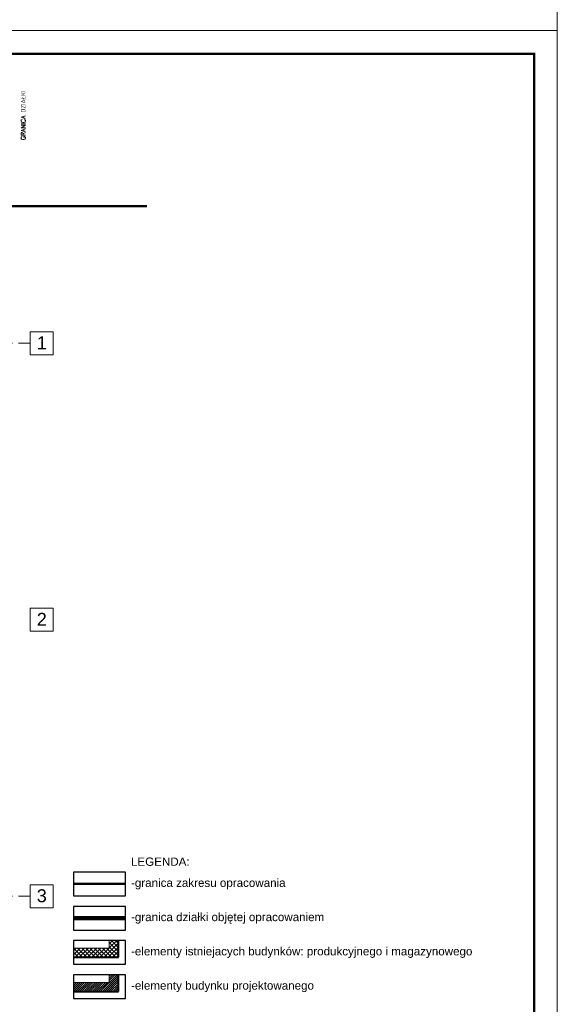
# Model space of a CAD drawing. Header units: millimetres. Extents: x 16720 to 74016, y 25810 to 81213.
# Tile 141 of 256: x 35505 to 36672, y 31223 to 33360. Entities that reach past the tile are written whole.
import ezdxf

# ---------------------------------------------------------------- set-up
doc = ezdxf.new("R2010")
doc.units = ezdxf.units.MM
doc.linetypes.add('DASHDOTX2', pattern=[50.8, 25.4, -12.7, 0, -12.7])
doc.linetypes.add('HIDDENX2', pattern=[19.05, 12.7, -6.35])
for name, color, linetype, lineweight in [('_GRUBE', 7, 'Continuous', 40), ('_HATCH', 157, 'Continuous', 5), ('_L_GRANICA DZIAŁKI', 10, 'Continuous', 25), ('_OPISY', 110, 'Continuous', 9), ('_OŚ', 165, 'DASHDOTX2', 9), ('_PRZERYWANE', 252, 'HIDDENX2', 9), ('_RAMKA', 212, 'Continuous', 9), ('_WIDOKOWE', 252, 'Continuous', 9)]:
    doc.layers.add(name, color=color, linetype=linetype, lineweight=lineweight)
doc.layers.add('K_widok', color=8, linetype='Continuous')
doc.styles.get("Standard").update_dxf_attribs({"font": 'arial.ttf'})

msp = doc.modelspace()

# ---------------------------------------------------------------- hatches: boundary and pattern name
at = {"layer": '_HATCH'}
h = msp.add_hatch(dxfattribs=at)
h.set_pattern_fill('ANSI37', color=5, scale=2)
h.set_pattern_definition([(45, (0, 674.3496), (-4.4901281, 4.4901281), []), (135, (0, 674.3496), (-4.4901281, -4.4901281), [])])
h.paths.add_polyline_path([(35719.7, 31324.8), (35719.7, 31361.1), (35699.7, 31361.1), (35699.7, 31344.8), (35621.7, 31344.8), (35621.7, 31324.8)])
h = msp.add_hatch(dxfattribs=at)
h.set_pattern_fill('ANSI31', color=256)
h.set_pattern_definition([(45, (-17228.1318, 63668.1675), (-2.24506403, 2.24506403), [])])
h.paths.add_polyline_path([(35719.7, 31250.5), (35719.7, 31286.8), (35699.7, 31286.8), (35699.7, 31270.5), (35621.7, 31270.5), (35621.7, 31250.5)])

# ---------------------------------------------------------------- linework, layer by layer
at = {"layer": '_GRUBE', "color": 5, "ltscale": 0.2}
for p, q in [((35719.7, 31324.8), (35719.7, 31361.1)), ((35621.7, 31324.8), (35719.7, 31324.8))]:
    msp.add_line(p, q, dxfattribs=at)
at = {"layer": '_GRUBE', "ltscale": 0.2}
for p, q in [((35719.7, 31250.5), (35719.7, 31286.8)), ((35621.7, 31250.5), (35719.7, 31250.5))]:
    msp.add_line(p, q, dxfattribs=at)
at = {"layer": '_L_GRANICA DZIAŁKI', "ltscale": 70, "const_width": 10, "elevation": 0}
msp.add_lwpolyline([(35621.7, 31409.8), (35734.6, 31409.8)], dxfattribs=at)
at = {"layer": '_OŚ'}
for p, q in [((35528.2, 32657.4), (30465.2, 32657.4)), ((35528.2, 31457.4), (30465.2, 31457.4))]:
    msp.add_line(p, q, dxfattribs=at)
at = {"layer": '_OŚ', "linetype": 'ByBlock'}
for points in [[(35528.2, 32632.4), (35578.2, 32632.4), (35578.2, 32682.4), (35528.2, 32682.4)], [(35528.2, 32032.4), (35578.2, 32032.4), (35578.2, 32082.4), (35528.2, 32082.4)], [(35528.2, 31432.4), (35578.2, 31432.4), (35578.2, 31482.4), (35528.2, 31482.4)]]:
    msp.add_lwpolyline(points, close=True, dxfattribs=at)
at = {"layer": '_PRZERYWANE', "ltscale": 5, "const_width": 5}
msp.add_lwpolyline([(31679.2, 31870), (31679.2, 32954.8), (35781.3, 32954.8)], dxfattribs=at)
at = {"layer": '_PRZERYWANE', "ltscale": 5, "const_width": 5, "elevation": 0}
msp.add_lwpolyline([(35621.7, 31484.1), (35734.6, 31484.1)], dxfattribs=at)
at = {"layer": '_RAMKA'}
for points in [[(30171.7, 37535.8), (36671.7, 37535.8), (36671.7, 33335.8), (30171.7, 33335.8)], [(30171.7, 33335.8), (36671.7, 33335.8), (36671.7, 29135.8), (30171.7, 29135.8)]]:
    msp.add_lwpolyline(points, close=True, dxfattribs=at)
at = {"layer": '_RAMKA', "const_width": 5}
msp.add_lwpolyline([(30221.7, 33285.8), (36621.7, 33285.8), (36621.7, 29185.8), (30371.7, 29185.8), (30371.7, 32105.8), (30221.7, 32105.8)], close=True, dxfattribs=at)
at = {"layer": '_WIDOKOWE', "color": 5, "ltscale": 0.2}
for p, q in [((35699.7, 31344.8), (35699.7, 31361.1)), ((35621.7, 31344.8), (35699.7, 31344.8))]:
    msp.add_line(p, q, dxfattribs=at)
at = {"layer": '_WIDOKOWE', "ltscale": 0.2}
for p, q in [((35699.7, 31270.5), (35699.7, 31286.8)), ((35621.7, 31270.5), (35699.7, 31270.5))]:
    msp.add_line(p, q, dxfattribs=at)
at = {"layer": 'K_widok', "elevation": 0}
for points in [[(35621.7, 31458.4), (35734.6, 31458.4), (35734.6, 31509.8), (35621.7, 31509.8)], [(35621.7, 31384.1), (35734.6, 31384.1), (35734.6, 31435.4), (35621.7, 31435.4)], [(35621.7, 31309.8), (35734.6, 31309.8), (35734.6, 31361.1), (35621.7, 31361.1)], [(35621.7, 31235.5), (35734.6, 31235.5), (35734.6, 31286.8), (35621.7, 31286.8)]]:
    msp.add_lwpolyline(points, close=True, dxfattribs=at)

# ---------------------------------------------------------------- texts
at = {"layer": '_OPISY', "color": 1, "insert": (35512.9, 33152), "char_height": 9.579, "width": 299.326, "attachment_point": 5, "rotation": 89.9988}
msp.add_mtext('{\\Fsimplex|c238;GRANICA DZIAŁKI}', dxfattribs=at)
at = {"layer": '_OPISY', "char_height": 28, "attachment_point": 5}
for s, insert in [('\\pxqc;1', (35553.2, 32658.3)), ('\\pxqc;2', (35553.2, 32058.3)), ('\\pxqc;3', (35553.2, 31458.3))]:
    msp.add_mtext_dynamic_manual_height_columns(s, width=127.013, gutter_width=12.5, heights=[0], dxfattribs=dict(at, insert=insert))
at = {"layer": '_OPISY', "char_height": 18, "width": 806.822, "attachment_point": 1}
for s, insert in [('LEGENDA:', (35746.8, 31541.4)), ('-granica zakresu opracowania', (35746.8, 31495.6)), ('-granica działki objętej opracowaniem', (35746.8, 31421.3)), ('-elementy istniejacych budynków: produkcyjnego i magazynowego', (35746.8, 31347)), ('-elementy budynku projektowanego', (35746.8, 31272.7))]:
    msp.add_mtext(s, dxfattribs=dict(at, insert=insert))

doc.saveas('drawing.dxf')
